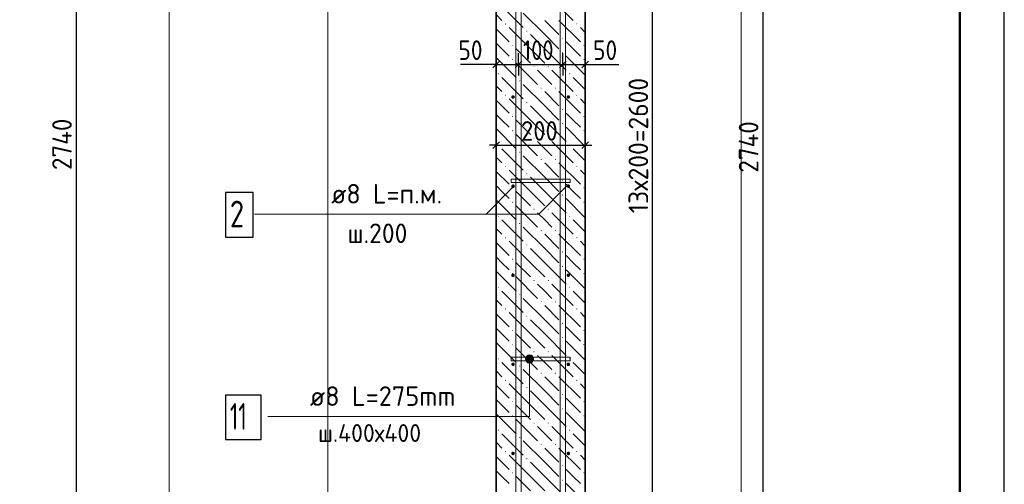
# Model space of a CAD drawing. Header units: millimetres. Extents: x 0 to 50400, y 0 to 35640.
# Tile 17 of 20: x 37143 to 50400, y 17202 to 23460. Entities that reach past the tile are written whole.
import ezdxf

# ---------------------------------------------------------------- set-up
doc = ezdxf.new("R2010")
doc.units = ezdxf.units.MM
doc.linetypes.add('______2', pattern=[324, 240, -84])
for name, color, linetype, lineweight in [('Standard', 7, 'Continuous', 25), ('ЖБ Стена верхний уровень', 7, 'Continuous', 35), ('Позиционная метка линия выноска', 7, 'Continuous', 13)]:
    doc.layers.add(name, color=color, linetype=linetype, lineweight=lineweight)
doc.layers.add('Размерная выноска', color=7, linetype='Continuous')
for name, color, linetype, true_color in [('Стена фоновая арматура У1', 7, '______2', 0xa0a0a0), ('Стена фоновая арматура Х1', 7, '______2', 0xa0a0a0), ('Стена фоновая затяжка С-обр.', 7, '______2', 0xa0a0a0)]:
    doc.layers.add(name, color=color, linetype=linetype, true_color=true_color)
doc.styles.add('ISOCPEUR', font='txt')

msp = doc.modelspace()

# ---------------------------------------------------------------- hatches: boundary and pattern name
at = {"layer": 'ЖБ Стена верхний уровень', "linetype": 'Continuous', "lineweight": 18, "transparency": 33554687}
for points in [[(43676, 23403), (43684, 23411), (43692, 23403), (43684, 23395)], [(44636, 23403), (44644, 23411), (44652, 23403), (44644, 23395)], [(43964, 23307), (43972, 23315), (43980, 23307), (43972, 23299)], [(44444, 23211), (44452, 23219), (44460, 23211), (44452, 23203)], [(43772, 23115), (43780, 23123), (43788, 23115), (43780, 23107)], [(44732, 23115), (44740, 23123), (44748, 23115), (44740, 23107)], [(44444, 23019), (44452, 23027), (44460, 23019), (44452, 23011)], [(43772, 22923), (43780, 22931), (43788, 22923), (43780, 22915)], [(44060, 22827), (44068, 22835), (44076, 22827), (44068, 22819)], [(44252, 22827), (44260, 22835), (44268, 22827), (44260, 22819)], [(44732, 22923), (44740, 22931), (44748, 22923), (44740, 22915)], [(43580, 22731), (43588, 22739), (43596, 22731), (43588, 22723)], [(44540, 22731), (44548, 22739), (44556, 22731), (44548, 22723)], [(43868, 22635), (43876, 22643), (43884, 22635), (43876, 22627)], [(44156, 22539), (44164, 22547), (44172, 22539), (44164, 22531)], [(44348, 22539), (44356, 22547), (44364, 22539), (44356, 22531)], [(43676, 22443), (43684, 22451), (43692, 22443), (43684, 22435)], [(44636, 22443), (44644, 22451), (44652, 22443), (44644, 22435)], [(43964, 22347), (43972, 22355), (43980, 22347), (43972, 22339)], [(43772, 22155), (43780, 22163), (43788, 22155), (43780, 22147)], [(44444, 22251), (44452, 22259), (44460, 22251), (44452, 22243)], [(44732, 22155), (44740, 22163), (44748, 22155), (44740, 22147)], [(44444, 22059), (44452, 22067), (44460, 22059), (44452, 22051)], [(43772, 21963), (43780, 21971), (43788, 21963), (43780, 21955)], [(44060, 21867), (44068, 21875), (44076, 21867), (44068, 21859)], [(44252, 21867), (44260, 21875), (44268, 21867), (44260, 21859)], [(44732, 21963), (44740, 21971), (44748, 21963), (44740, 21955)], [(43580, 21771), (43588, 21779), (43596, 21771), (43588, 21763)], [(44540, 21771), (44548, 21779), (44556, 21771), (44548, 21763)], [(43868, 21675), (43876, 21683), (43884, 21675), (43876, 21667)], [(43676, 21483), (43684, 21491), (43692, 21483), (43684, 21475)], [(44156, 21579), (44164, 21587), (44172, 21579), (44164, 21571)], [(44348, 21579), (44356, 21587), (44364, 21579), (44356, 21571)], [(44636, 21483), (44644, 21491), (44652, 21483), (44644, 21475)], [(43964, 21387), (43972, 21395), (43980, 21387), (43972, 21379)], [(44444, 21291), (44452, 21299), (44460, 21291), (44452, 21283)], [(43772, 21195), (43780, 21203), (43788, 21195), (43780, 21187)], [(44444, 21099), (44452, 21107), (44460, 21099), (44452, 21091)], [(44732, 21195), (44740, 21203), (44748, 21195), (44740, 21187)], [(43772, 21003), (43780, 21011), (43788, 21003), (43780, 20995)], [(44732, 21003), (44740, 21011), (44748, 21003), (44740, 20995)], [(43580, 20811), (43588, 20819), (43596, 20811), (43588, 20803)], [(44060, 20907), (44068, 20915), (44076, 20907), (44068, 20899)], [(44252, 20907), (44260, 20915), (44268, 20907), (44260, 20899)], [(44540, 20811), (44548, 20819), (44556, 20811), (44548, 20803)], [(43868, 20715), (43876, 20723), (43884, 20715), (43876, 20707)], [(44156, 20619), (44164, 20627), (44172, 20619), (44164, 20611)], [(44348, 20619), (44356, 20627), (44364, 20619), (44356, 20611)], [(43676, 20523), (43684, 20531), (43692, 20523), (43684, 20515)], [(43964, 20427), (43972, 20435), (43980, 20427), (43972, 20419)], [(44636, 20523), (44644, 20531), (44652, 20523), (44644, 20515)], [(44444, 20331), (44452, 20339), (44460, 20331), (44452, 20323)], [(43772, 20235), (43780, 20243), (43788, 20235), (43780, 20227)], [(44732, 20235), (44740, 20243), (44748, 20235), (44740, 20227)], [(43772, 20043), (43780, 20051), (43788, 20043), (43780, 20035)], [(44444, 20139), (44452, 20147), (44460, 20139), (44452, 20131)], [(44732, 20043), (44740, 20051), (44748, 20043), (44740, 20035)], [(44060, 19947), (44068, 19955), (44076, 19947), (44068, 19939)], [(44252, 19947), (44260, 19955), (44268, 19947), (44260, 19939)], [(43580, 19851), (43588, 19859), (43596, 19851), (43588, 19843)], [(43868, 19755), (43876, 19763), (43884, 19755), (43876, 19747)], [(44540, 19851), (44548, 19859), (44556, 19851), (44548, 19843)], [(44156, 19659), (44164, 19667), (44172, 19659), (44164, 19651)], [(44348, 19659), (44356, 19667), (44364, 19659), (44356, 19651)], [(43676, 19563), (43684, 19571), (43692, 19563), (43684, 19555)], [(44636, 19563), (44644, 19571), (44652, 19563), (44644, 19555)], [(43964, 19467), (43972, 19475), (43980, 19467), (43972, 19459)], [(44444, 19371), (44452, 19379), (44460, 19371), (44452, 19363)], [(43772, 19275), (43780, 19283), (43788, 19275), (43780, 19267)], [(44732, 19275), (44740, 19283), (44748, 19275), (44740, 19267)], [(43772, 19083), (43780, 19091), (43788, 19083), (43780, 19075)], [(44444, 19179), (44452, 19187), (44460, 19179), (44452, 19171)], [(44732, 19083), (44740, 19091), (44748, 19083), (44740, 19075)], [(44060, 18987), (44068, 18995), (44076, 18987), (44068, 18979)], [(44252, 18987), (44260, 18995), (44268, 18987), (44260, 18979)], [(43580, 18891), (43588, 18899), (43596, 18891), (43588, 18883)], [(44540, 18891), (44548, 18899), (44556, 18891), (44548, 18883)], [(43868, 18795), (43876, 18803), (43884, 18795), (43876, 18787)], [(44156, 18699), (44164, 18707), (44172, 18699), (44164, 18691)], [(44348, 18699), (44356, 18707), (44364, 18699), (44356, 18691)], [(43676, 18603), (43684, 18611), (43692, 18603), (43684, 18595)], [(44636, 18603), (44644, 18611), (44652, 18603), (44644, 18595)], [(43964, 18507), (43972, 18515), (43980, 18507), (43972, 18499)], [(43772, 18315), (43780, 18323), (43788, 18315), (43780, 18307)], [(44444, 18411), (44452, 18419), (44460, 18411), (44452, 18403)], [(44732, 18315), (44740, 18323), (44748, 18315), (44740, 18307)], [(44444, 18219), (44452, 18227), (44460, 18219), (44452, 18211)], [(43772, 18123), (43780, 18131), (43788, 18123), (43780, 18115)], [(44060, 18027), (44068, 18035), (44076, 18027), (44068, 18019)], [(44252, 18027), (44260, 18035), (44268, 18027), (44260, 18019)], [(44732, 18123), (44740, 18131), (44748, 18123), (44740, 18115)], [(43580, 17931), (43588, 17939), (43596, 17931), (43588, 17923)], [(44540, 17931), (44548, 17939), (44556, 17931), (44548, 17923)], [(43868, 17835), (43876, 17843), (43884, 17835), (43876, 17827)], [(43676, 17643), (43684, 17651), (43692, 17643), (43684, 17635)], [(44156, 17739), (44164, 17747), (44172, 17739), (44164, 17731)], [(44348, 17739), (44356, 17747), (44364, 17739), (44356, 17731)], [(44636, 17643), (44644, 17651), (44652, 17643), (44644, 17635)], [(43964, 17547), (43972, 17555), (43980, 17547), (43972, 17539)], [(44444, 17451), (44452, 17459), (44460, 17451), (44452, 17443)], [(43772, 17355), (43780, 17363), (43788, 17355), (43780, 17347)], [(44444, 17259), (44452, 17267), (44460, 17259), (44452, 17251)], [(44732, 17355), (44740, 17363), (44748, 17355), (44740, 17347)]]:
    msp.add_hatch(color=7, dxfattribs=at).paths.add_polyline_path(points, flags=16)
at = {"layer": 'Позиционная метка линия выноска', "linetype": 'Continuous', "lineweight": 13, "transparency": 33554687}
for points in [[(43954, 18890), (44062, 18890), (44054, 18917)], [(43954, 18890), (44054, 18917), (43961, 18917)], [(43961, 18863), (44062, 18890), (43954, 18890)], [(43961, 18917), (44054, 18917), (44035, 18936)], [(43961, 18917), (44035, 18936), (43981, 18936)], [(43961, 18863), (44054, 18863), (44062, 18890)], [(43981, 18844), (44054, 18863), (43961, 18863)], [(43981, 18936), (44035, 18936), (44008, 18944)], [(43981, 18844), (44035, 18844), (44054, 18863)], [(44035, 18844), (43981, 18844), (44008, 18836)]]:
    msp.add_hatch(color=7, dxfattribs=at).paths.add_polyline_path(points)
at = {"layer": 'Стена фоновая арматура У1', "linetype": 'Continuous', "lineweight": 13, "transparency": 33554687}
for points in [[(43810, 22418), (43808, 22427), (43803, 22435), (43795, 22440), (43786, 22442), (43777, 22440), (43769, 22435), (43764, 22427), (43762, 22418), (43764, 22409), (43769, 22401), (43777, 22396), (43786, 22394), (43795, 22396), (43803, 22401), (43808, 22409)], [(44554, 22418), (44552, 22427), (44547, 22435), (44539, 22440), (44530, 22442), (44521, 22440), (44513, 22435), (44508, 22427), (44506, 22418), (44508, 22409), (44513, 22401), (44521, 22396), (44530, 22394), (44539, 22396), (44547, 22401), (44552, 22409)], [(43810, 21218), (43808, 21227), (43803, 21235), (43795, 21240), (43786, 21242), (43777, 21240), (43769, 21235), (43764, 21227), (43762, 21218), (43764, 21209), (43769, 21201), (43777, 21196), (43786, 21194), (43795, 21196), (43803, 21201), (43808, 21209)], [(44554, 21218), (44552, 21227), (44547, 21235), (44539, 21240), (44530, 21242), (44521, 21240), (44513, 21235), (44508, 21227), (44506, 21218), (44508, 21209), (44513, 21201), (44521, 21196), (44530, 21194), (44539, 21196), (44547, 21201), (44552, 21209)], [(43810, 20018), (43808, 20027), (43803, 20035), (43795, 20040), (43786, 20042), (43777, 20040), (43769, 20035), (43764, 20027), (43762, 20018), (43764, 20009), (43769, 20001), (43777, 19996), (43786, 19994), (43795, 19996), (43803, 20001), (43808, 20009)], [(44554, 20018), (44552, 20027), (44547, 20035), (44539, 20040), (44530, 20042), (44521, 20040), (44513, 20035), (44508, 20027), (44506, 20018), (44508, 20009), (44513, 20001), (44521, 19996), (44530, 19994), (44539, 19996), (44547, 20001), (44552, 20009)], [(43810, 18818), (43808, 18827), (43803, 18835), (43795, 18840), (43786, 18842), (43777, 18840), (43769, 18835), (43764, 18827), (43762, 18818), (43764, 18809), (43769, 18801), (43777, 18796), (43786, 18794), (43795, 18796), (43803, 18801), (43808, 18809)], [(44554, 18818), (44552, 18827), (44547, 18835), (44539, 18840), (44530, 18842), (44521, 18840), (44513, 18835), (44508, 18827), (44506, 18818), (44508, 18809), (44513, 18801), (44521, 18796), (44530, 18794), (44539, 18796), (44547, 18801), (44552, 18809)], [(43810, 17618), (43808, 17627), (43803, 17635), (43795, 17640), (43786, 17642), (43777, 17640), (43769, 17635), (43764, 17627), (43762, 17618), (43764, 17609), (43769, 17601), (43777, 17596), (43786, 17594), (43795, 17596), (43803, 17601), (43808, 17609)], [(44554, 17618), (44552, 17627), (44547, 17635), (44539, 17640), (44530, 17642), (44521, 17640), (44513, 17635), (44508, 17627), (44506, 17618), (44508, 17609), (44513, 17601), (44521, 17596), (44530, 17594), (44539, 17596), (44547, 17601), (44552, 17609)]]:
    msp.add_hatch(color=7, dxfattribs=at).paths.add_polyline_path(points)

# ---------------------------------------------------------------- linework, layer by layer
at = {"layer": 'Standard', "color": 7, "linetype": 'Continuous', "lineweight": -3, "transparency": 33554687}
for p, q in [((37905, 30024), (37905, 13584)), ((47149, 29990), (47149, 13550)), ((45665, 14030), (45665, 29630)), ((43558, 22858), (43558, 23008)), ((43858, 22858), (43858, 23008)), ((44458, 22858), (44458, 23008)), ((44758, 22858), (44758, 23008)), ((43558, 22858), (43468, 22858)), ((43558, 22858), (43558, 22708)), ((43558, 22858), (43858, 22858)), ((43858, 22858), (43858, 22708)), ((43858, 22858), (44458, 22858)), ((44458, 22858), (44458, 22708)), ((44458, 22858), (44758, 22858)), ((44758, 22858), (44758, 22708)), ((44758, 22858), (44848, 22858)), ((43558, 21770), (43558, 21920)), ((44758, 21770), (44758, 21920)), ((43558, 21770), (43468, 21770)), ((43558, 21770), (43558, 21620)), ((43558, 21770), (44758, 21770)), ((44758, 21770), (44758, 21620)), ((44758, 21770), (44848, 21770))]:
    msp.add_line(p, q, dxfattribs=at)
at = {"layer": 'Standard', "color": 7, "linetype": 'Continuous', "lineweight": 25, "transparency": 33554687}
for p, q in [((43513, 22813), (43603, 22903)), ((43813, 22813), (43903, 22903)), ((44413, 22813), (44503, 22903)), ((44713, 22813), (44803, 22903)), ((43513, 21725), (43603, 21815)), ((44713, 21725), (44803, 21815))]:
    msp.add_line(p, q, dxfattribs=at)
msp.add_lwpolyline([(0, 0), (50400, 0), (50400, 35640), (0, 35640), (0, 0)], close=True, dxfattribs=at)
at = {"layer": 'Standard', "color": 7, "linetype": 'Continuous', "lineweight": 50, "transparency": 33554687}
msp.add_lwpolyline([(2400, 35040), (49800, 35040), (49800, 600), (2400, 600), (2400, 35040)], close=True, dxfattribs=at)
at = {"layer": 'Standard', "color": 254, "linetype": 'Continuous', "lineweight": 13, "true_color": 0xc4c4ff, "transparency": 33554687}
for points in [[(31648, 9792), (39156, 9792), (39156, 33399), (31648, 33399), (31648, 9792)], [(41292, 9881), (46856, 9881), (46856, 33399), (41292, 33399), (41292, 9881)]]:
    msp.add_lwpolyline(points, dxfattribs=at)
at = {"layer": 'ЖБ Стена верхний уровень', "color": 7, "linetype": 'Continuous', "lineweight": 35, "transparency": 33554687}
for p, q in [((43558, 29990), (43558, 13550)), ((44758, 13550), (44758, 29990))]:
    msp.add_line(p, q, dxfattribs=at)
at = {"layer": 'ЖБ Стена верхний уровень', "color": 9, "linetype": 'Continuous', "lineweight": 18, "true_color": 0xc7c7c7, "transparency": 33554687}
for p, q in [((44308, 23739), (44596, 23451)), ((43636, 23643), (43924, 23355)), ((43558, 23529), (43636, 23451)), ((44212, 23259), (43924, 23547)), ((43558, 23337), (43732, 23163)), ((44020, 23067), (43732, 23355)), ((44212, 23451), (44404, 23259)), ((44404, 23451), (44692, 23163)), ((44758, 23289), (44692, 23355)), ((44020, 23259), (44212, 23067)), ((44212, 23259), (44404, 23067)), ((43636, 23067), (43558, 23145)), ((43732, 22971), (43636, 23067)), ((43828, 23067), (44020, 22875)), ((44020, 23067), (44212, 22875)), ((44212, 23067), (44500, 22779)), ((44596, 23067), (44500, 23163)), ((44692, 22971), (44596, 23067)), ((43558, 22953), (43828, 22683)), ((44500, 22971), (44758, 22713)), ((43828, 22875), (44116, 22587)), ((43636, 22683), (43924, 22395)), ((44212, 22683), (44116, 22779)), ((44308, 22587), (44212, 22683)), ((44308, 22779), (44596, 22491)), ((44596, 22683), (44758, 22521)), ((43558, 22569), (43636, 22491)), ((44212, 22299), (43924, 22587)), ((44212, 22491), (44404, 22299)), ((44404, 22491), (44692, 22203)), ((43558, 22377), (43732, 22203)), ((44020, 22107), (43732, 22395)), ((44020, 22299), (44212, 22107)), ((44212, 22299), (44404, 22107)), ((44758, 22329), (44692, 22395)), ((43636, 22107), (43558, 22185)), ((44596, 22107), (44500, 22203)), ((43732, 22011), (43636, 22107)), ((43828, 22107), (44020, 21915)), ((44020, 22107), (44212, 21915)), ((44212, 22107), (44500, 21819)), ((44500, 22011), (44758, 21753)), ((44692, 22011), (44596, 22107)), ((43558, 21993), (43828, 21723)), ((43828, 21915), (44116, 21627)), ((44212, 21723), (44116, 21819)), ((44308, 21819), (44596, 21531)), ((43558, 21609), (43636, 21531)), ((43636, 21723), (43924, 21435)), ((44212, 21339), (43924, 21627)), ((44308, 21627), (44212, 21723)), ((44596, 21723), (44758, 21561)), ((44212, 21531), (44404, 21339)), ((44404, 21531), (44692, 21243)), ((43558, 21417), (43732, 21243)), ((44020, 21147), (43732, 21435)), ((44758, 21369), (44692, 21435)), ((43636, 21147), (43558, 21225)), ((44020, 21339), (44212, 21147)), ((44212, 21339), (44404, 21147)), ((44596, 21147), (44500, 21243)), ((43732, 21051), (43636, 21147)), ((43828, 21147), (44020, 20955)), ((44020, 21147), (44212, 20955)), ((44212, 21147), (44500, 20859)), ((44692, 21051), (44596, 21147)), ((43558, 21033), (43828, 20763)), ((43828, 20955), (44116, 20667)), ((44500, 21051), (44758, 20793)), ((44212, 20763), (44116, 20859)), ((44308, 20859), (44596, 20571)), ((43636, 20763), (43924, 20475)), ((44308, 20667), (44212, 20763)), ((44596, 20763), (44758, 20601)), ((43558, 20649), (43636, 20571)), ((44212, 20379), (43924, 20667)), ((44212, 20571), (44404, 20379)), ((44404, 20571), (44692, 20283)), ((43558, 20457), (43732, 20283)), ((44020, 20187), (43732, 20475)), ((44758, 20409), (44692, 20475)), ((44020, 20379), (44212, 20187)), ((44212, 20379), (44404, 20187)), ((44596, 20187), (44500, 20283)), ((43636, 20187), (43558, 20265)), ((43732, 20091), (43636, 20187)), ((43828, 20187), (44020, 19995)), ((44020, 20187), (44212, 19995)), ((44212, 20187), (44500, 19899)), ((44692, 20091), (44596, 20187)), ((43558, 20073), (43828, 19803)), ((44500, 20091), (44758, 19833)), ((43828, 19995), (44116, 19707)), ((44212, 19803), (44116, 19899)), ((44308, 19899), (44596, 19611)), ((43636, 19803), (43924, 19515)), ((44308, 19707), (44212, 19803)), ((44596, 19803), (44758, 19641)), ((43558, 19689), (43636, 19611)), ((44212, 19419), (43924, 19707)), ((43558, 19497), (43732, 19323)), ((44020, 19227), (43732, 19515)), ((44212, 19611), (44404, 19419)), ((44404, 19611), (44692, 19323)), ((44758, 19449), (44692, 19515)), ((44020, 19419), (44212, 19227)), ((44212, 19419), (44404, 19227)), ((43636, 19227), (43558, 19305)), ((43732, 19131), (43636, 19227)), ((43828, 19227), (44020, 19035)), ((44020, 19227), (44212, 19035)), ((44212, 19227), (44500, 18939)), ((44596, 19227), (44500, 19323)), ((44692, 19131), (44596, 19227)), ((43558, 19113), (43828, 18843)), ((44500, 19131), (44758, 18873)), ((43828, 19035), (44116, 18747)), ((43636, 18843), (43924, 18555)), ((44212, 18843), (44116, 18939)), ((44308, 18747), (44212, 18843)), ((44308, 18939), (44596, 18651)), ((44596, 18843), (44758, 18681)), ((43558, 18729), (43636, 18651)), ((44212, 18459), (43924, 18747)), ((44212, 18651), (44404, 18459)), ((44404, 18651), (44692, 18363)), ((43558, 18537), (43732, 18363)), ((44020, 18267), (43732, 18555)), ((44020, 18459), (44212, 18267)), ((44212, 18459), (44404, 18267)), ((44758, 18489), (44692, 18555)), ((43636, 18267), (43558, 18345)), ((44596, 18267), (44500, 18363)), ((43732, 18171), (43636, 18267)), ((43828, 18267), (44020, 18075)), ((44020, 18267), (44212, 18075)), ((44212, 18267), (44500, 17979)), ((44500, 18171), (44758, 17913)), ((44692, 18171), (44596, 18267)), ((43558, 18153), (43828, 17883)), ((43828, 18075), (44116, 17787)), ((44212, 17883), (44116, 17979)), ((44308, 17979), (44596, 17691)), ((43558, 17769), (43636, 17691)), ((43636, 17883), (43924, 17595)), ((44212, 17499), (43924, 17787)), ((44308, 17787), (44212, 17883)), ((44596, 17883), (44758, 17721)), ((44212, 17691), (44404, 17499)), ((44404, 17691), (44692, 17403)), ((43558, 17577), (43732, 17403)), ((44020, 17307), (43732, 17595)), ((44020, 17499), (44212, 17307)), ((44212, 17499), (44404, 17307)), ((44758, 17529), (44692, 17595)), ((43636, 17307), (43558, 17385)), ((44596, 17307), (44500, 17403)), ((43732, 17211), (43636, 17307)), ((43828, 17307), (44020, 17115)), ((44020, 17307), (44212, 17115)), ((44212, 17307), (44500, 17019)), ((44692, 17211), (44596, 17307)), ((44500, 17211), (44758, 16953))]:
    msp.add_line(p, q, dxfattribs=at)
at = {"layer": 'Позиционная метка линия выноска', "color": 7, "linetype": 'Continuous', "lineweight": 13, "transparency": 33554687}
for p, q in [((43954, 18890), (43954, 18890)), ((44008, 18944), (44008, 18944)), ((44008, 18836), (44008, 18836)), ((44062, 18890), (44062, 18890))]:
    msp.add_line(p, q, dxfattribs=at)
for points in [[(40303, 20843), (44131, 20843), (44506, 21218)], [(40819, 20843), (43423, 20843), (43798, 21218)], [(40483, 18117), (44008, 18117), (44008, 18890)]]:
    msp.add_lwpolyline(points, dxfattribs=at)
msp.add_circle((44008, 18890), 54, dxfattribs=at)
at = {"layer": 'Размерная выноска', "color": 7, "linetype": 'Continuous', "lineweight": -3, "transparency": 33554687}
for p, q in [((43558, 22858), (43078, 22858)), ((44732, 22858), (45212, 22858))]:
    msp.add_line(p, q, dxfattribs=at)
at = {"layer": 'Стена фоновая арматура У1', "color": 7, "linetype": 'Continuous', "lineweight": 25, "transparency": 33554687}
msp.add_lwpolyline([(39913, 20531), (40285, 20531), (40285, 21131), (39913, 21131), (39913, 20531)], dxfattribs=at)
at = {"layer": 'Стена фоновая арматура Х1', "color": 7, "linetype": 'Continuous', "lineweight": 18, "transparency": 33554687}
for points in [[(43822, 13550), (43822, 32835), (43894, 32835), (43894, 13550), (43822, 13550)], [(44422, 13550), (44422, 32835), (44494, 32835), (44494, 13550), (44422, 13550)]]:
    msp.add_lwpolyline(points, dxfattribs=at)
at = {"layer": 'Стена фоновая затяжка С-обр.', "color": 98, "linetype": 'Continuous', "lineweight": 13, "true_color": 0x005000, "transparency": 33554687}
for points in [[(44557, 21266), (43759, 21266), (43759, 21314), (44557, 21314), (44557, 21266)], [(44557, 18866), (43759, 18866), (43759, 18914), (44557, 18914), (44557, 18866)]]:
    msp.add_lwpolyline(points, dxfattribs=at)
at = {"layer": 'Стена фоновая затяжка С-обр.', "color": 7, "linetype": 'Continuous', "lineweight": 25, "transparency": 33554687}
msp.add_lwpolyline([(39913, 17805), (40393, 17805), (40393, 18405), (39913, 18405), (39913, 17805)], dxfattribs=at)

# ---------------------------------------------------------------- texts
at = {"layer": 'Standard', "color": 7, "linetype": 'Continuous', "lineweight": 25, "transparency": 33554687, "char_height": 264, "attachment_point": 7, "style": 'ISOCPEUR'}
for s, insert, width in [('\\W0.87;50', (43050, 22918), 484.71), ('\\W0.83;100', (43920, 22918), 610.29), ('\\W0.87;50', (44863, 22918), 484.71), ('\\W0.91;200', (43894, 21830), 674.39)]:
    msp.add_mtext(s, dxfattribs=dict(at, insert=insert, width=width))
at = {"layer": 'Standard', "color": 7, "linetype": 'Continuous', "lineweight": 25, "transparency": 33554687, "char_height": 264, "attachment_point": 7, "rotation": 90, "style": 'ISOCPEUR'}
for s, insert, width in [('\\W0.95;13х200=2600', (45605, 20853), 2103.76), ('\\W0.93;2740', (37845, 21435), 888.46), ('\\W0.93;2740', (47089, 21400), 888.46)]:
    msp.add_mtext(s, dxfattribs=dict(at, insert=insert, width=width))
at = {"layer": 'Standard', "color": 7, "linetype": 'Continuous', "lineweight": 18, "transparency": 33554687, "insert": (41160, 17773), "char_height": 240, "width": 1627.25, "attachment_point": 7, "style": 'ISOCPEUR'}
msp.add_mtext('\\W0.97;ш.400х400', dxfattribs=at)
at = {"layer": 'Стена фоновая арматура У1', "color": 7, "linetype": 'Continuous', "lineweight": 13, "transparency": 33554687, "attachment_point": 7, "style": 'ISOCPEUR'}
for s, insert, char_height, width in [('\\W0.97;ø8 L=п.м. ', (41337, 20984), 264, 1790.24), ('\\W0.78;2', (39973, 20663), 360, 391.69), ('\\W0.95;ш.200 ', (41557, 20451), 264, 1154.56)]:
    msp.add_mtext(s, dxfattribs=dict(at, insert=insert, char_height=char_height, width=width))
at = {"layer": 'Стена фоновая затяжка С-обр.', "color": 7, "linetype": 'Continuous', "lineweight": 13, "transparency": 33554687, "attachment_point": 7, "style": 'ISOCPEUR'}
for s, insert, char_height, width in [('\\W0.98;ø8 L=275mm ', (41049, 18258), 264, 2266.23), ('\\W0.63;11', (39973, 17937), 360, 472.5)]:
    msp.add_mtext(s, dxfattribs=dict(at, insert=insert, char_height=char_height, width=width))

doc.saveas('drawing.dxf')
